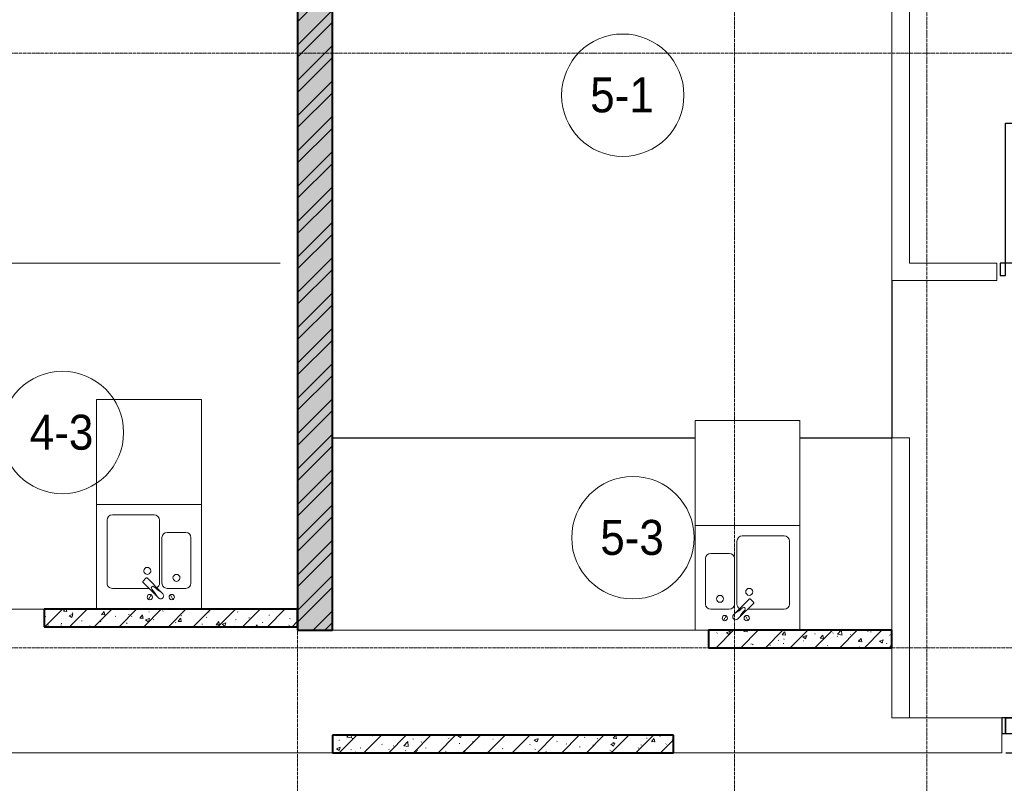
# Model space of a CAD drawing. Header units: millimetres. Extents: x 5617 to 125204, y 7718 to 237738.
# Tile 46 of 71: x 62149 to 67782, y 70025 to 74392. Entities that reach past the tile are written whole.
import ezdxf

# ---------------------------------------------------------------- set-up
doc = ezdxf.new("R2010")
doc.units = ezdxf.units.MM
doc.linetypes.add('ADSK_Линия сетки', pattern=[25, 20, -2.5, 0, -2.5])
doc.linetypes.add('Линия сетки', pattern=[25, 20, -2.5, 0, -2.5])
for name, color, linetype, lineweight in [('Двери', 7, 'Continuous', 18), ('Каркас_Импост', 7, 'Continuous', 30), ('Марки помещений', 7, 'Continuous', 20), ('Мебель', 7, 'Continuous', 18), ('Монтажный зазор', 7, 'Continuous', 30), ('Оси', 7, 'Continuous', 9), ('Панель', 7, 'Continuous', 30), ('Перекрытия', 7, 'Continuous', 18), ('Сантехнические приборы', 7, 'Continuous', 18), ('Стены', 7, 'Continuous', 18), ('Стены разрез', 7, 'Continuous', 40), ('Стены штриховка', 7, 'Continuous', 40)]:
    doc.layers.add(name, color=color, linetype=linetype, lineweight=lineweight)
doc.styles.add('Arial_3', font='arial.ttf', dxfattribs={"width": 0.9, "height": 200})
pattern_1 = [(50, (0, 0), (218.62117, -19.1268), [22.86, -251.46]), (355, (0, 0), (-42.29187, 229.2684), [18.288, -201.168]), (100.451, (18.22, -1.6), (176.33107, 210.13963), [19.428, -213.708]), (46.184, (0, 60.96), (325.29495, -50.45164), [34.29, -377.19]), (96.636, (27.1, 56.76), (284.883, 296.91266), [29.142, -320.562]), (351.184, (0, 60.96), (284.8858, 296.9107), [27.432, -301.752]), (21, (30.48, 45.72), (181.93753, -122.71832), [22.86, -251.46]), (326, (30.48, 45.72), (74.16223, 221.0262), [18.288, -201.168]), (71.451, (45.64, 35.5), (256.10035, 98.30526), [19.428, -213.708]), (37.5, (0, 0), (3.70639, 101.465895), [3.353, -195.377, 3.353, -200.863, -201.93]), (37.5, (0, 0), (3.70639, 101.465895), [-402.946, 3.353, -198.577]), (7.5, (0, 0), (80.18358, 120.21653), [3.353, -113.081, 3.353, -190.805, -76.962]), (7.5, (0, 0), (80.18358, 120.21653), [-310.591, 3.353, -73.609]), (327.5, (-67.97, 0), (162.708646, -6.87497), [3.353, -72.847, 3.353, -234.391, -315.468]), (327.5, (-67.97, 0), (162.708646, -6.87497), [-313.944, 3.353, -312.115]), (317.5, (-98.45, 0), (177.75468, 30.51183), [3.353, -95.707, 3.353, -154.534, -224.028]), (317.5, (-98.45, 0), (177.75468, 30.51183), [-256.946, 3.353, -220.675])]
pattern_2 = [(45, (0, 0), (-70.71068, 70.71068), [])]

# ---------------------------------------------------------------- blocks, each defined once
blk = doc.blocks.new('MR_Зона обслуживания - MR_Зона обслуживания-2637405-МКСС_K3_L26__85_950_')
at = {"layer": 'Мебель', "color": 254, "lineweight": 9, "true_color": 0xcccccc}
for p, q in [((300, 0), (-300, 0)), ((-300, 0), (-300, -600)), ((300, -600), (300, 0)), ((-300, -600), (300, -600))]:
    blk.add_line(p, q, dxfattribs=at)
blk = doc.blocks.new('A_DOR_Door - Вн_3_Одинарная_900x2100-2814948-МКСС_K3_L26__85_950_')
at = {"layer": 'Двери', "color": 254, "lineweight": 30, "true_color": 0xcccccc}
for p, q in [((-400, 50), (-400, 850)), ((-400, 850), (-360, 850)), ((-400, 50), (-400, 850)), ((-360, 850), (-360, 50)), ((-430, 50), (-430, -20)), ((-400, 50), (-430, 50)), ((-360, 50), (-400, 50)), ((-400, -20), (-400, 50)), ((430, 50), (400, 50)), ((400, 50), (400, -20)), ((430, -20), (430, 50)), ((-430, -20), (-400, -20)), ((400, -20), (430, -20))]:
    blk.add_line(p, q, dxfattribs=at)
at = {"layer": 'Двери', "color": 254, "lineweight": 9, "true_color": 0xe5e5e5}
blk.add_arc((-400, 50), 800, 360, 90, dxfattribs=at)
blk = doc.blocks.new('MR_Зона обслуживания - MR_Зона обслуживания-2637404-МКСС_K3_L26__85_950_')
at = {"layer": 'Мебель', "color": 254, "lineweight": 9, "true_color": 0xcccccc}
for p, q in [((300, 600), (-300, 600)), ((-300, 600), (-300, 0)), ((300, 0), (300, 600)), ((-300, 0), (300, 0))]:
    blk.add_line(p, q, dxfattribs=at)
blk = doc.blocks.new('101_Дверь_Однопольная - _НЧ_Мет_900х2100_Квартира_Л-3473502-МКСС_K3_L26__85_950_')
at = {"layer": 'Двери', "color": 7, "lineweight": 30, "true_color": 0xffffff}
for p, q in [((-527.7, 100), (522.3, 100)), ((-527.7, -100), (522.3, -100))]:
    blk.add_line(p, q, dxfattribs=at)
at = {"layer": 'Каркас_Импост', "color": 254, "true_color": 0xcccccc}
for p, q in [((-470, 100), (-530, 100)), ((-530, 100), (-530, 10)), ((-470, 60), (-470, 100)), ((-460, 60), (-470, 60)), ((-460, 10), (-460, 60)), ((470, 60), (460, 60)), ((460, 60), (460, 10)), ((530, 100), (470, 100)), ((470, 100), (470, 60)), ((530, 10), (530, 100)), ((-530, 10), (-460, 10)), ((460, 10), (530, 10))]:
    blk.add_line(p, q, dxfattribs=at)
at = {"layer": 'Монтажный зазор', "color": 254, "true_color": 0xcccccc}
for p, q in [((-530, 100), (-550, 100)), ((-550, 100), (-550, 10)), ((-530, 10), (-530, 100)), ((550, 100), (530, 100)), ((530, 100), (530, 10)), ((550, 10), (550, 100)), ((-550, 10), (-530, 10)), ((530, 10), (550, 10))]:
    blk.add_line(p, q, dxfattribs=at)
at = {"layer": 'Панель', "color": 254, "true_color": 0xcccccc}
for p, q in [((470, 1040), (430, 1040)), ((430, 1040), (430, 100)), ((470, 100), (470, 1040)), ((430, 100), (470, 100))]:
    blk.add_line(p, q, dxfattribs=at)
blk.add_arc((470, 100), 940, 90, 180, dxfattribs=at)
blk = doc.blocks.new('MR_Мойка - Кухонная мойка-2507054-МКСС_K3_L26__85_950_')
at = {"layer": 'Сантехнические приборы', "color": 253, "true_color": 0xaaaaaa}
for p, q in [((-300, 50), (-300, -550)), ((-300, 50), (-300, -550)), ((300, 50), (-300, 50)), ((300, -550), (300, 50)), ((-136.7, -6.7), (-122.6, -33.3)), ((-79, -39), (-69.8, -48.2)), ((-69.8, -48.2), (11.4, -129.4)), ((-45.7, -24.2), (-55, -14.9)), ((35.5, -105.4), (-45.7, -24.2)), ((2.7, -6.7), (-11.4, -33.3)), ((-240, -100), (-240, -360)), ((-104, -70), (-210, -70)), ((-74, -360), (-74, -100)), ((-60, -100), (-60, -460)), ((210, -70), (0.1, -70)), ((15.7, -129.4), (35.5, -109.6)), ((240, -460), (240, -100)), ((-210, -390), (-104, -390)), ((-30, -490), (210, -490)), ((-300, -550), (300, -550))]:
    blk.add_line(p, q, dxfattribs=at)
for centre, radius, start, end in [((-129.7, -20), 15, 360, 180), ((-129.7, -20), 15, 180, 360), ((-67, -26.9), 17, 45, 225), ((-171.5, -230.2), 208.5, 46.5946, 60.8177), ((136.3, 77.5), 208.5, 209.1823, 223.4054), ((-4.3, -20), 15, 360, 180), ((-4.3, -20), 15, 180, 360), ((-210, -100), 30, 90, 180), ((-157, -130), 20, 360, 180), ((-104, -100), 30, 360, 90), ((-30, -100), 30, 118.5511, 180), ((-21.7, -72.3), 9.19, 225, 45), ((33.3, -107.5), 3, 315, 45), ((33.3, -107.5), 3, 315, 45), ((210, -100), 30, 360, 90), ((-157, -130), 20, 180, 360), ((10, -170), 20, 360, 180), ((13.5, -127.3), 3, 225, 315), ((13.5, -127.3), 3, 225, 315), ((10, -170), 20, 180, 360), ((-210, -360), 30, 180, 270), ((-104, -360), 30, 270, 360), ((-30, -460), 30, 180, 270), ((210, -460), 30, 270, 360)]:
    blk.add_arc(centre, radius, start, end, dxfattribs=at)
blk = doc.blocks.new('MR_Мойка - Кухонная мойка-2637402-МКСС_K3_L26__85_950_')
at = {"layer": 'Сантехнические приборы', "color": 253, "true_color": 0xaaaaaa}
for p, q in [((-300, -50), (-300, 550)), ((-300, 550), (300, 550)), ((-300, -50), (-300, 550)), ((300, 550), (300, -50)), ((-60, 100), (-60, 460)), ((-30, 490), (210, 490)), ((240, 460), (240, 100)), ((-240, 100), (-240, 360)), ((-210, 390), (-104, 390)), ((-74, 360), (-74, 100)), ((-69.8, 48.2), (11.4, 129.4)), ((15.7, 129.4), (35.5, 109.6)), ((-104, 70), (-210, 70)), ((35.5, 105.4), (-45.7, 24.2)), ((210, 70), (0.1, 70)), ((-136.7, 6.7), (-122.6, 33.3)), ((-79, 39), (-69.8, 48.2)), ((-45.7, 24.2), (-55, 14.9)), ((2.7, 6.7), (-11.4, 33.3)), ((300, -50), (-300, -50))]:
    blk.add_line(p, q, dxfattribs=at)
for centre, radius, start, end in [((-30, 460), 30, 90, 180), ((210, 460), 30, 0, 90), ((-210, 360), 30, 90, 180), ((-104, 360), 30, 0, 90), ((10, 170), 20, 0, 180), ((10, 170), 20, 180, 0), ((-157, 130), 20, 0, 180), ((-157, 130), 20, 180, 0), ((13.5, 127.3), 3, 45, 135), ((13.5, 127.3), 3, 45, 135), ((-210, 100), 30, 180, 270), ((-104, 100), 30, 270, 0), ((-171.5, 230.2), 208.5, 299.1823, 313.4054), ((-30, 100), 30, 180, 241.4489), ((136.3, -77.5), 208.5, 136.5946, 150.8177), ((-21.7, 72.3), 9.19, 315, 135), ((33.3, 107.5), 3, 315, 45), ((33.3, 107.5), 3, 315, 45), ((210, 100), 30, 270, 0), ((-129.7, 20), 15, 0, 180), ((-129.7, 20), 15, 180, 0), ((-67, 26.9), 17, 135, 315), ((-4.3, 20), 15, 0, 180), ((-4.3, 20), 15, 180, 0)]:
    blk.add_arc(centre, radius, start, end, dxfattribs=at)
blk = doc.blocks.new('135_SLK_K3_AR_rvt-1-МКСС_K3_L26__85_950_')
at = {"layer": 'Стены разрез', "lineweight": 9, "true_color": 0xcccccc}
h = blk.add_hatch(dxfattribs=at)
h.set_pattern_fill('FP_1', color=254, style=0, pattern_type=2)
h.set_pattern_definition(pattern_1)
h.paths.add_polyline_path([(100750, 70900), (100950, 70900), (100950, 77000), (100750, 77000), (100750, 70920)])
h = blk.add_hatch(dxfattribs=at)
h.set_pattern_fill('FP_3', color=254, style=0, pattern_type=2)
h.set_pattern_definition([(45, (0, 0), (-101.02788, 101.02788), []), (45, (67.35, 0), (-101.02788, 101.02788), [])])
h.paths.add_polyline_path([(100750, 70900), (100950, 70900), (100950, 77000), (100750, 77000), (100750, 70920)])
h = blk.add_hatch(dxfattribs=at)
h.set_pattern_fill('FP_1', color=254, style=0, pattern_type=2)
h.set_pattern_definition(pattern_1)
h.paths.add_polyline_path([(100750, 70920), (100750, 71020), (99300, 71020), (99300, 70920), (99391.2, 70920)])
h = blk.add_hatch(dxfattribs=at)
h.set_pattern_fill('FP_2', color=254, style=0, pattern_type=2)
h.set_pattern_definition(pattern_2)
h.paths.add_polyline_path([(100750, 70920), (100750, 71020), (99300, 71020), (99300, 70920), (99391.2, 70920)])
h = blk.add_hatch(dxfattribs=at)
h.set_pattern_fill('FP_1', color=254, style=0, pattern_type=2)
h.set_pattern_definition(pattern_1)
h.paths.add_polyline_path([(103236.5, 70800), (104150, 70800), (104150, 70900), (103100, 70900), (103100, 70800), (103193.8, 70800)])
h = blk.add_hatch(dxfattribs=at)
h.set_pattern_fill('FP_2', color=254, style=0, pattern_type=2)
h.set_pattern_definition(pattern_2)
h.paths.add_polyline_path([(103236.5, 70800), (104150, 70800), (104150, 70900), (103100, 70900), (103100, 70800), (103193.8, 70800)])
h = blk.add_hatch(dxfattribs=at)
h.set_pattern_fill('FP_1', color=254, style=0, pattern_type=2)
h.set_pattern_definition(pattern_1)
h.paths.add_polyline_path([(102900, 70200), (102900, 70300), (100950, 70300), (100950, 70200)])
h = blk.add_hatch(dxfattribs=at)
h.set_pattern_fill('FP_2', color=254, style=0, pattern_type=2)
h.set_pattern_definition(pattern_2)
h.paths.add_polyline_path([(102900, 70200), (102900, 70300), (100950, 70300), (100950, 70200)])
at = {"layer": 'Перекрытия', "color": 254, "true_color": 0xcccccc}
for p, q in [((98050, 71020), (99200, 71020)), ((99200, 71020), (99300, 71020)), ((100950, 70900), (103000, 70900)), ((103000, 70900), (103100, 70900)), ((104250, 70400), (104778.8, 70400)), ((104779.3, 70310), (104779.3, 70200)), ((100950, 70200), (99100, 70200)), ((104779.3, 70200), (102900, 70200))]:
    blk.add_line(p, q, dxfattribs=at)
at = {"layer": 'Стены', "color": 254, "true_color": 0xcccccc}
for p, q in [((104150, 73000), (104150, 77000)), ((104250, 77000), (104250, 73000)), ((96030, 73000.4), (100650, 73000.4)), ((100650, 72999.6), (96030, 72999.6)), ((100650, 73000.4), (100650, 72999.6)), ((104150, 73000), (104150, 72900)), ((104250, 73000), (104750, 73000)), ((104750, 72900), (104750, 73000)), ((104149.6, 72000.4), (104149.6, 72900)), ((104150.4, 72900), (104149.6, 72900)), ((104750, 72900), (104150, 72900)), ((104150.4, 72900), (104150.4, 72000.4)), ((100950, 72000.4), (103023.5, 72000.4)), ((103023.5, 71999.6), (100950, 71999.6)), ((103623.5, 72000.4), (104149.6, 72000.4)), ((104150.4, 71999.6), (103623.5, 71999.6)), ((104150, 70900), (104150, 71999.6)), ((104150, 71999.6), (104150.4, 71999.6)), ((104250, 72000.4), (104150.4, 72000.4)), ((104150.4, 71999.6), (104150.4, 72000.4)), ((104150.4, 72000.4), (104150.4, 71999.6)), ((104250, 72000.4), (104250, 70400)), ((104150, 70400), (104150, 70800)), ((104250, 70400), (104150, 70400))]:
    blk.add_line(p, q, dxfattribs=at)
at = {"layer": 'Стены разрез', "color": 254, "true_color": 0xcccccc}
for p, q in [((100750, 77000), (100750, 71020)), ((100950, 70900), (100950, 77000)), ((100750, 71020), (99300, 71020)), ((99300, 71020), (99300, 70920)), ((99300, 70920), (100750, 70920)), ((100750, 70920), (100750, 70900)), ((100750, 70900), (100950, 70900)), ((104150, 70900), (103100, 70900)), ((103100, 70900), (103100, 70800)), ((104150, 70800), (104150, 70900)), ((103100, 70800), (104150, 70800)), ((102900, 70300), (100950, 70300)), ((100950, 70300), (100950, 70200)), ((102900, 70200), (102900, 70300)), ((100950, 70200), (102900, 70200))]:
    blk.add_line(p, q, dxfattribs=at)
at = {"layer": 'Стены штриховка', "color": 254, "true_color": 0xcccccc}
for p, q in [((100750, 71020), (100750, 70920)), ((100750, 70920), (100750, 71020))]:
    blk.add_line(p, q, dxfattribs=at)
at = {"layer": 'Двери', "color": 254, "lineweight": 18, "true_color": 0xe5e5e5}
for name, p in [('A_DOR_Door - Вн_3_Одинарная_900x2100-2814948-МКСС_K3_L26__85_950_', (105200, 72950)), ('101_Дверь_Однопольная - _НЧ_Мет_900х2100_Квартира_Л-3473502-МКСС_K3_L26__85_950_', (105328.8, 70300))]:
    blk.add_blockref(name, p, dxfattribs=at)
at = {"layer": 'Мебель', "color": 254, "lineweight": 18, "true_color": 0xe5e5e5, "rotation": 180}
blk.add_blockref('MR_Зона обслуживания - MR_Зона обслуживания-2637405-МКСС_K3_L26__85_950_', (99900, 71620), dxfattribs=at)
at = {"layer": 'Мебель', "color": 254, "lineweight": 18, "true_color": 0xe5e5e5}
blk.add_blockref('MR_Зона обслуживания - MR_Зона обслуживания-2637404-МКСС_K3_L26__85_950_', (103323.5, 71500), dxfattribs=at)
at = {"layer": 'Сантехнические приборы', "color": 253, "lineweight": 18, "true_color": 0xaaaaaa, "rotation": 180}
blk.add_blockref('MR_Мойка - Кухонная мойка-2507054-МКСС_K3_L26__85_950_', (99900, 71070), dxfattribs=at)
at = {"layer": 'Сантехнические приборы', "color": 253, "lineweight": 18, "true_color": 0xaaaaaa}
blk.add_blockref('MR_Мойка - Кухонная мойка-2637402-МКСС_K3_L26__85_950_', (103323.5, 70950), dxfattribs=at)
blk = doc.blocks.new('050_Марка_Помещение - Номер-620969-МКСС_K3_L26__85_950_')
at = {"layer": 'Марки помещений'}
blk.add_circle((0, 0), 3.5, dxfattribs=at)

msp = doc.modelspace()

# ---------------------------------------------------------------- linework, layer by layer
at = {"layer": 'Оси', "linetype": 'Линия сетки'}
for p, q in [((63739.2, 55989.9), (63739.2, 77400)), ((66239.2, 55989.9), (66239.2, 77400)), ((67339.2, 55989.9), (67339.2, 77400))]:
    msp.add_line(p, q, dxfattribs=at)
at = {"layer": 'Оси', "linetype": 'ADSK_Линия сетки'}
for p, q in [((87439.2, 74200), (26968.8, 74200)), ((87439.2, 70800), (26968.8, 70800))]:
    msp.add_line(p, q, dxfattribs=at)

# ---------------------------------------------------------------- block references
at = {"lineweight": 5}
msp.add_blockref('135_SLK_K3_AR_rvt-1-МКСС_K3_L26__85_950_', (-37010.8, 0), dxfattribs=at)
at = {"layer": 'Марки помещений', "xscale": 99.99999999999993, "yscale": 99.99999999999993, "zscale": 99.99999999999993}
for p in [(65599.5, 73960.3), (62393.6, 72031.3), (65657.4, 71429.5)]:
    msp.add_blockref('050_Марка_Помещение - Номер-620969-МКСС_K3_L26__85_950_', p, dxfattribs=at)

# ---------------------------------------------------------------- texts
at = {"layer": 'Марки помещений', "lineweight": 9, "char_height": 200, "width": 447.342, "attachment_point": 1, "style": 'Arial_3'}
for s, insert in [('5-1', (65413, 74062.1)), ('4-3', (62207, 72133)), ('5-3', (65470.9, 71531.3))]:
    msp.add_mtext(s, dxfattribs=dict(at, insert=insert))

doc.saveas('drawing.dxf')
